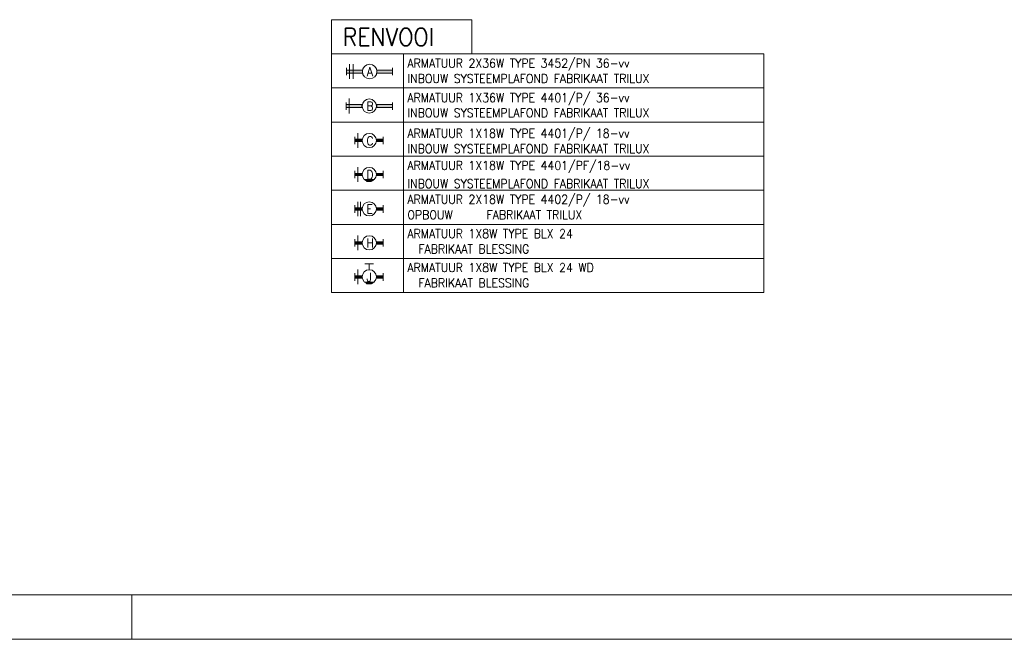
# Model space of a CAD drawing. Header units: metres. Extents: x -119 to 0, y 0 to 84.
# Tile 35 of 53: x -45 to -22, y 0 to 14. Entities that reach past the tile are written whole.
import ezdxf

# ---------------------------------------------------------------- set-up
doc = ezdxf.new("R2010")
doc.units = ezdxf.units.M
doc.header["$MEASUREMENT"] = 0
doc.layers.add('Level 1', color=1, linetype='Continuous', lineweight=0)
doc.styles.add('Style-STANDARD', font='STANDARD.shx')

# ---------------------------------------------------------------- blocks, each defined once
blk = doc.blocks.new('1260')
at = {"layer": 'Level 1', "color": 1, "linetype": 'Continuous', "lineweight": 0}
for p, q in [((-630.0001, -100), (-630.0001, 100)), ((630.0001, -100), (630.0001, 100))]:
    blk.add_line(p, q, dxfattribs=at)
blk.add_circle((0, 0), 200, dxfattribs=at)
at = {"layer": 'Level 1', "color": 1, "linetype": 'Continuous', "lineweight": 0, "extrusion": (0, 0, -1)}
blk.add_solid([(200, 40), (630.0001, 40), (200, -40), (630.0001, -40)], dxfattribs=at)
at = {"layer": 'Level 1', "color": 1, "linetype": 'Continuous', "lineweight": 0}
blk.add_solid([(200, -40), (630.0001, -40), (200, 40), (630.0001, 40)], dxfattribs=at)
for points in [[(-200, 40), (-630.0001, 40), (-630.0001, -40), (-200, -40)], [(200, -40), (630.0001, -40), (630.0001, 40), (200, 40)]]:
    blk.add_3dface(points, dxfattribs=at)
at = {"layer": 'Level 1', "color": 1, "linetype": 'Continuous', "lineweight": 0, "style": 'Style-STANDARD'}
blk.add_text('A', height=250, dxfattribs=at).set_placement((-77.7681, -128.6793))

msp = doc.modelspace()

# ---------------------------------------------------------------- linework, layer by layer
at = {"layer": 'Level 1', "color": 1, "linetype": 'Continuous', "lineweight": 0}
for p, q in [((-37.472, 14.013), (-34.303, 14.013)), ((-37.472, 7.838), (-37.472, 14.013)), ((-34.303, 14.013), (-34.303, 13.241)), ((-37.472, 13.241), (-27.699, 13.241)), ((-35.843, 13.241), (-35.843, 7.838)), ((-27.695, 13.241), (-27.695, 7.838)), ((-37.067, 13.007), (-37.067, 12.676)), ((-36.985, 13.007), (-36.985, 12.676)), ((-37.472, 12.469), (-27.699, 12.469)), ((-37.145, 11.974), (-37.145, 12.142)), ((-37.075, 12.227), (-37.075, 11.892)), ((-36.096, 11.974), (-36.096, 12.142)), ((-37.472, 11.697), (-27.699, 11.697)), ((-36.942, 11.362), (-36.942, 11.194)), ((-36.876, 11.448), (-36.876, 11.117)), ((-36.303, 11.362), (-36.303, 11.194)), ((-37.472, 10.929), (-27.699, 10.929)), ((-36.942, 10.594), (-36.942, 10.426)), ((-36.876, 10.676), (-36.876, 10.348)), ((-36.303, 10.594), (-36.303, 10.426)), ((-36.728, 10.395), (-36.502, 10.395)), ((-36.72, 10.383), (-36.521, 10.383)), ((-36.708, 10.376), (-36.533, 10.376)), ((-36.693, 10.364), (-36.545, 10.364)), ((-36.681, 10.352), (-36.568, 10.352)), ((-37.472, 10.157), (-27.699, 10.157)), ((-36.942, 9.818), (-36.942, 9.647)), ((-36.876, 9.896), (-36.876, 9.565)), ((-36.818, 9.896), (-36.818, 9.565)), ((-36.303, 9.818), (-36.303, 9.647)), ((-37.472, 9.382), (-27.699, 9.382)), ((-36.876, 9.128), (-36.876, 8.797)), ((-36.942, 9.05), (-36.942, 8.879)), ((-36.303, 9.05), (-36.303, 8.879)), ((-37.472, 8.614), (-27.699, 8.614)), ((-36.716, 8.493), (-36.525, 8.493)), ((-36.619, 8.36), (-36.619, 8.493)), ((-36.942, 8.278), (-36.942, 8.107)), ((-36.876, 8.36), (-36.876, 8.029)), ((-36.303, 8.278), (-36.303, 8.107)), ((-36.728, 8.076), (-36.502, 8.076)), ((-36.72, 8.072), (-36.521, 8.072)), ((-36.708, 8.06), (-36.533, 8.06)), ((-36.693, 8.048), (-36.545, 8.048)), ((-36.681, 8.041), (-36.568, 8.041)), ((-37.472, 7.842), (-27.699, 7.842)), ((-41.986, -0.003), (-41.986, 0.998)), ((0, 0), (-118.9, 0))]:
    msp.add_line(p, q, dxfattribs=at)
at = {"layer": 'Level 1', "color": 11, "linetype": 'Continuous', "lineweight": 0}
msp.add_line((-1.001, 1), (-117.9, 1), dxfattribs=at)
at = {"layer": 'Level 1', "color": 1, "linetype": 'Continuous', "lineweight": 0}
for centre in [(-36.619, 12.06), (-36.619, 11.28), (-36.619, 10.512), (-36.619, 9.733), (-36.619, 8.965), (-36.619, 8.197)]:
    msp.add_circle(centre, 0.16, dxfattribs=at)
at = {"layer": 'Level 1', "color": 1, "linetype": 'Continuous', "lineweight": 0, "extrusion": (0, 0, -1)}
msp.add_solid([(36.786, 12.095), (37.145, 12.095), (36.786, 12.025), (37.145, 12.025)], dxfattribs=at)
at = {"layer": 'Level 1', "color": 1, "linetype": 'Continuous', "lineweight": 0}
for points in [[(-36.451, 12.025), (-36.096, 12.025), (-36.451, 12.095), (-36.096, 12.095)], [(-36.942, 11.257), (-36.942, 11.307), (-36.79, 11.257), (-36.79, 11.307)], [(-36.451, 11.257), (-36.451, 11.307), (-36.303, 11.257), (-36.303, 11.307)], [(-36.942, 10.489), (-36.942, 10.536), (-36.79, 10.489), (-36.79, 10.536)], [(-36.451, 10.489), (-36.451, 10.536), (-36.303, 10.489), (-36.303, 10.536)], [(-36.942, 9.705), (-36.942, 9.756), (-36.79, 9.705), (-36.79, 9.756)], [(-36.451, 9.705), (-36.451, 9.756), (-36.303, 9.705), (-36.303, 9.756)], [(-36.942, 8.937), (-36.942, 8.988), (-36.79, 8.937), (-36.79, 8.988)], [(-36.451, 8.937), (-36.451, 8.988), (-36.303, 8.937), (-36.303, 8.988)], [(-36.942, 8.169), (-36.942, 8.22), (-36.79, 8.169), (-36.79, 8.22)], [(-36.451, 8.169), (-36.451, 8.22), (-36.303, 8.169), (-36.303, 8.22)]]:
    msp.add_solid(points, dxfattribs=at)
for points in [[(-36.786, 12.095), (-37.145, 12.095), (-37.145, 12.025), (-36.786, 12.025)], [(-36.451, 12.025), (-36.096, 12.025), (-36.096, 12.095), (-36.451, 12.095)], [(-36.942, 11.257), (-36.942, 11.307), (-36.79, 11.307), (-36.79, 11.257)], [(-36.451, 11.257), (-36.451, 11.307), (-36.303, 11.307), (-36.303, 11.257)], [(-36.942, 10.489), (-36.942, 10.536), (-36.79, 10.536), (-36.79, 10.489)], [(-36.451, 10.489), (-36.451, 10.536), (-36.303, 10.536), (-36.303, 10.489)], [(-36.942, 9.705), (-36.942, 9.756), (-36.79, 9.756), (-36.79, 9.705)], [(-36.451, 9.705), (-36.451, 9.756), (-36.303, 9.756), (-36.303, 9.705)], [(-36.942, 8.937), (-36.942, 8.988), (-36.79, 8.988), (-36.79, 8.937)], [(-36.451, 8.937), (-36.451, 8.988), (-36.303, 8.988), (-36.303, 8.937)], [(-36.942, 8.169), (-36.942, 8.22), (-36.79, 8.22), (-36.79, 8.169)], [(-36.451, 8.169), (-36.451, 8.22), (-36.303, 8.22), (-36.303, 8.169)]]:
    msp.add_3dface(points, dxfattribs=at)

# ---------------------------------------------------------------- block references
at = {"layer": 'Level 1', "color": 1, "linetype": 'Continuous', "lineweight": 0, "xscale": 0.000824, "yscale": 0.00083}
msp.add_blockref('1260', (-36.611, 12.84), dxfattribs=at)

# ---------------------------------------------------------------- texts
at = {"layer": 'Level 1', "color": 1, "linetype": 'Continuous', "lineweight": 0, "style": 'Style-STANDARD'}
for s, height, p in [('RENVOOI', 0.4015, (-37.219, 13.42)), ('ARMATUUR 2X36W TYPE 3452/PN 36-vv', 0.1988, (-35.757, 12.929)), ('INBOUW SYSTEEMPLAFOND FABRIKAAT TRILUX', 0.1988, (-35.757, 12.582)), ('ARMATUUR 1X36W TYPE 4401/P/ 36-vv', 0.1988, (-35.757, 12.149)), ('B', 0.203, (-36.685, 11.955)), ('INBOUW SYSTEEMPLAFOND FABRIKAAT TRILUX', 0.1988, (-35.757, 11.806)), ('C', 0.203, (-36.685, 11.171)), ('ARMATUUR 1X18W TYPE 4401/P/ 18-vv', 0.1988, (-35.757, 11.343)), ('INBOUW SYSTEEMPLAFOND FABRIKAAT TRILUX', 0.1988, (-35.757, 10.996)), ('ARMATUUR 1X18W TYPE 4401/PF/18-vv', 0.1988, (-35.757, 10.617)), ('D', 0.203, (-36.685, 10.403)), ('INBOUW SYSTEEMPLAFOND FABRIKAAT TRILUX', 0.1988, (-35.757, 10.204)), ('ARMATUUR 2X18W TYPE 4402/P/ 18-vv', 0.1988, (-35.757, 9.85)), ('E', 0.203, (-36.685, 9.627)), ('OPBOUW     FABRIKAAT TRILUX', 0.1988, (-35.757, 9.499)), ('ARMATUUR 1X8W TYPE BLX 24', 0.1988, (-35.757, 9.074)), ('H', 0.203, (-36.685, 8.859)), ('  FABRIKAAT BLESSING', 0.1988, (-35.757, 8.727)), ('ARMATUUR 1X8W TYPE BLX 24 WD', 0.1988, (-35.757, 8.306)), ('J', 0.203, (-36.685, 8.087)), ('  FABRIKAAT BLESSING', 0.1988, (-35.757, 7.959))]:
    msp.add_text(s, height=height, dxfattribs=at).set_placement(p)

doc.saveas('drawing.dxf')
